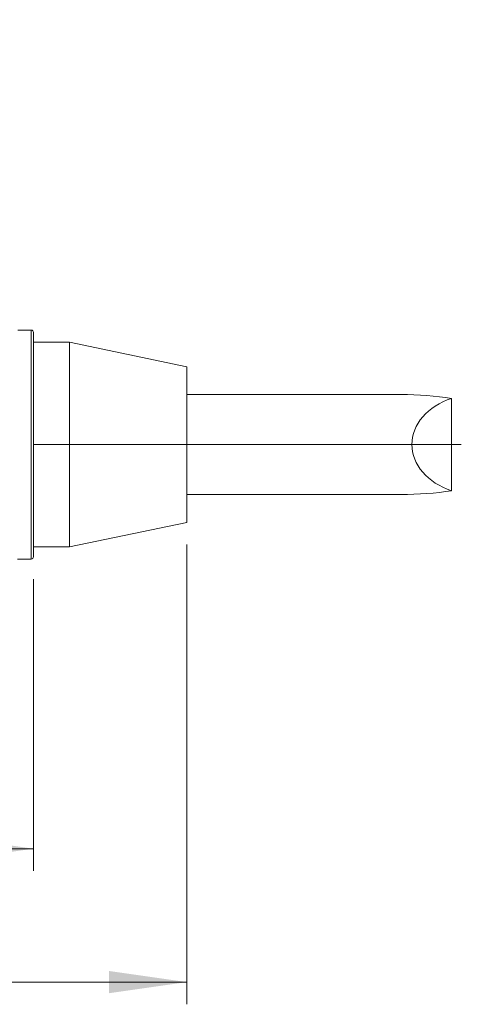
# Model space of a CAD drawing. Header units: millimetres. Extents: x 5 to 415, y 5 to 292.
# Tile 45 of 57: x 186 to 206, y 170 to 214. Entities that reach past the tile are written whole.
import ezdxf

# ---------------------------------------------------------------- set-up
doc = ezdxf.new("R2010")
doc.units = ezdxf.units.MM
doc.linetypes.add('CENTERX2', pattern=[20.32, 12.7, -2.54, 2.54, -2.54])
doc.styles.add('SLDTEXTSTYLE0', font='TXT', dxfattribs={"width": 0.75})
doc.dimstyles.new('SLDDIMSTYLE0', dxfattribs={"dimtxt": 3.5, "dimasz": 3.5, "dimexe": 0, "dimexo": 0.0625, "dimgap": 0.875, "dimtad": 1, "dimdec": 1, "dimrnd": 1e-09, "dimzin": 12, "dimdsep": 46, "dimtxsty": 'SLDTEXTSTYLE0', "dimsah": 1, "dimcen": 0.09, "dimadec": 0, "dimazin": 3, "dimtfac": 1, "dimtdec": 1, "dimtofl": 0, "dimtmove": 0, "dimatfit": 3, "dimfxl": 1, "dimfrac": 2, "dimtolj": 1, "dimtzin": 12, "dimarcsym": 0})

# ---------------------------------------------------------------- blocks, each defined once
blk = doc.blocks.new('_D_6')
at = {"color": 7, "linetype": 'Continuous', "lineweight": 0}
for p, q in [((157.681, 215.524), (157.681, 176.208)), ((186.493, 189.339), (186.493, 176.208)), ((157.681, 177.208), (186.493, 177.208))]:
    blk.add_line(p, q, dxfattribs=at)
for points in [[(157.681, 177.208), (161.181, 176.708), (161.181, 177.708)], [(186.493, 177.208), (182.993, 177.708), (182.993, 176.708)]]:
    blk.add_solid(points, dxfattribs=at)
at = {"color": 7, "linetype": 'Continuous', "lineweight": 0, "insert": (167.562, 181.72), "char_height": 3.5, "attachment_point": 1, "style": 'SLDTEXTSTYLE0'}
blk.add_mtext('28,8', dxfattribs=at)
blk = doc.blocks.new('_D_8')
at = {"color": 7, "linetype": 'Continuous', "lineweight": 0}
for p, q in [((157.681, 215.524), (157.681, 170.208)), ((193.393, 190.889), (193.393, 170.208)), ((157.681, 171.208), (193.393, 171.208))]:
    blk.add_line(p, q, dxfattribs=at)
for points in [[(157.681, 171.208), (161.181, 170.708), (161.181, 171.708)], [(193.393, 171.208), (189.893, 171.708), (189.893, 170.708)]]:
    blk.add_solid(points, dxfattribs=at)
at = {"color": 7, "linetype": 'Continuous', "lineweight": 0, "insert": (171.012, 175.72), "char_height": 3.5, "attachment_point": 1, "style": 'SLDTEXTSTYLE0'}
blk.add_mtext('35,7', dxfattribs=at)

msp = doc.modelspace()

# ---------------------------------------------------------------- linework, layer by layer
at = {"color": 7, "linetype": 'Continuous', "lineweight": 15}
for p, q in [((186.393, 200.539), (185.79, 200.539)), ((186.493, 200.439), (186.493, 190.339)), ((188.113, 199.989), (186.493, 199.989)), ((193.393, 198.889), (188.113, 199.989)), ((188.113, 195.389), (188.113, 199.989)), ((193.393, 198.889), (193.393, 195.389)), ((203.02, 197.639), (193.393, 197.639)), ((205.295, 193.312), (205.295, 197.465)), ((188.113, 195.389), (193.393, 195.389)), ((188.113, 190.789), (188.113, 195.389)), ((193.393, 195.389), (193.393, 191.889)), ((193.393, 193.139), (203.02, 193.139)), ((188.113, 190.789), (193.393, 191.889)), ((186.493, 190.789), (188.113, 190.789)), ((185.78, 190.239), (186.393, 190.239))]:
    msp.add_line(p, q, dxfattribs=at)
at = {"color": 8, "linetype": 'Continuous', "lineweight": 15}
for p, q in [((186.393, 190.239), (186.393, 200.539)), ((188.113, 195.389), (186.493, 195.389))]:
    msp.add_line(p, q, dxfattribs=at)
at = {"color": 7, "linetype": 'CENTERX2', "lineweight": 0}
msp.add_line((205.73, 195.389), (188.393, 195.389), dxfattribs=at)
at = {"color": 7, "linetype": 'Continuous', "lineweight": 15}
for centre, start, end in [((186.393, 200.439), 0, 90), ((186.393, 190.339), 270, 0)]:
    msp.add_arc(centre, 0.1, start, end, dxfattribs=at)
for centre, major_axis, ratio, start_param, end_param in [((203.02, 195.389), (5.906, 0), 0.380952, 1.175309, 1.570796), ((206.416, 195.389), (2.909, 0), 0.77353, 1.966284, 4.316901), ((203.02, 195.389), (5.906, 0), 0.380952, 4.712389, 5.107877)]:
    msp.add_ellipse(centre, major_axis=major_axis, ratio=ratio, start_param=start_param, end_param=end_param, dxfattribs=at)

# ---------------------------------------------------------------- dimensions: what is measured, and where the dimension line sits
at = {"color": 7, "linetype": 'Continuous', "lineweight": 0}
for base, p2, picture, middle in [((186.493, 177.208), (186.493, 190.339), '_D_6', (172.087, 177.208)), ((193.393, 171.208), (193.393, 191.889), '_D_8', (175.537, 171.208))]:
    dim = msp.add_linear_dim(base=base, p1=(157.681, 216.524), p2=p2, dimstyle='SLDDIMSTYLE0', dxfattribs=at)
    dim.commit()
    dim.dimension.update_dxf_attribs({"geometry": picture, "text_midpoint": middle, "dimtype": 160})

doc.saveas('drawing.dxf')
